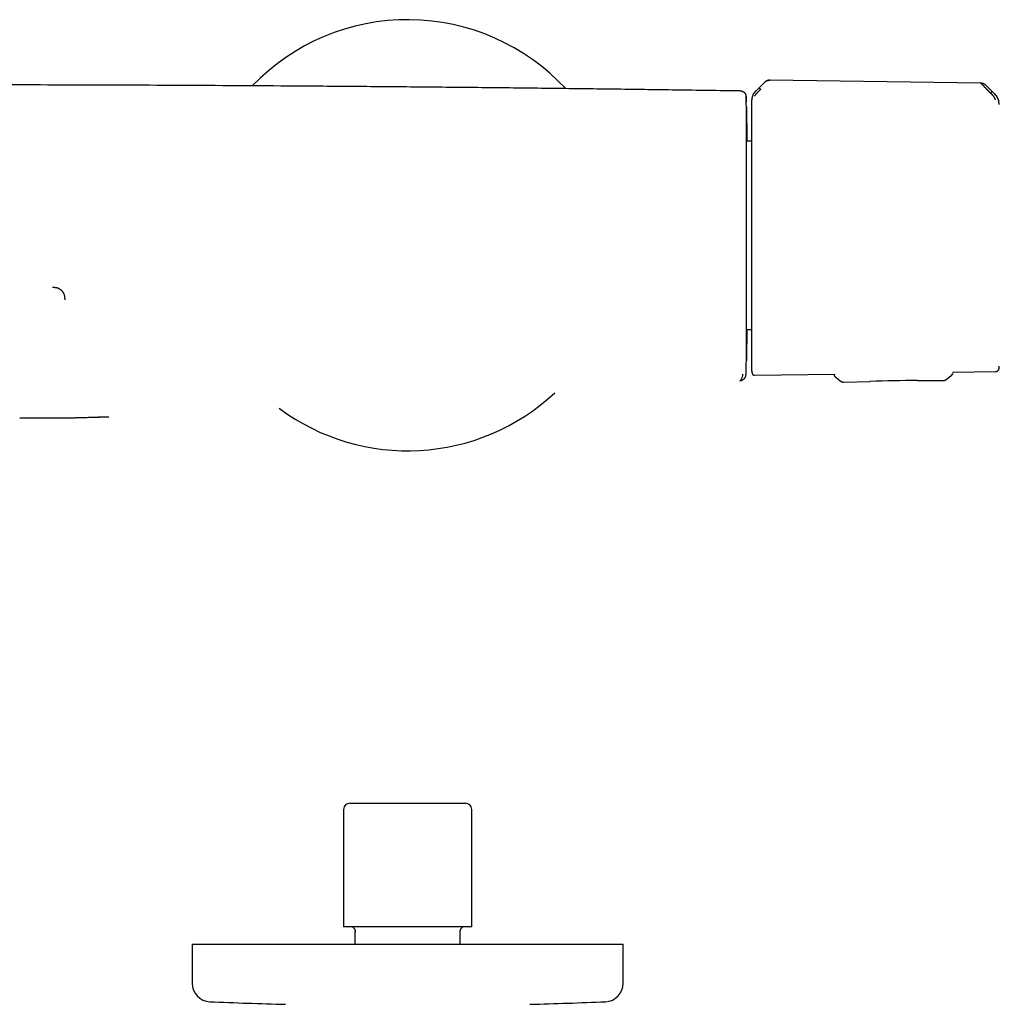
# Model space of a CAD drawing. Header units: millimetres. Extents: x 8 to 964, y 12 to 423.
# Tile 10 of 18: x 500 to 660, y 263 to 423. Entities that reach past the tile are written whole.
import ezdxf

# ---------------------------------------------------------------- set-up
doc = ezdxf.new("R2010")
doc.units = ezdxf.units.MM

msp = doc.modelspace()

# ---------------------------------------------------------------- linework, layer by layer
at = {"color": 7, "linetype": 'Continuous', "lineweight": 30}
for p, q in [((621.38, 412.79), (620.06, 411.48)), ((656.57, 412.69), (622.31, 413.21)), ((658.82, 410.94), (657.4, 412.35)), ((657.97, 411.27), (658.12, 411.12)), ((618.44, 410.6), (618.44, 410.58)), ((619.33, 403.31), (618.51, 403.31)), ((618.51, 372.72), (619.33, 372.72)), ((659.51, 366.38), (659.51, 366.38)), ((659.55, 366.78), (659.55, 366.78)), ((618.44, 366), (618.44, 366)), ((618.44, 365.76), (618.44, 365.75)), ((619.82, 365.28), (632.78, 365.48)), ((632.78, 365.48), (632.79, 365.35)), ((632.99, 364.96), (632.99, 364.96)), ((650.93, 364.59), (650.93, 364.59)), ((651.97, 365.54), (651.97, 365.55)), ((651.99, 365.77), (658.92, 365.88)), ((651.99, 365.77), (651.99, 365.68)), ((651.99, 365.68), (651.99, 365.68)), ((617.43, 364.4), (617.43, 364.4)), ((634.32, 364.16), (638.56, 364.3)), ((634.32, 364.16), (634.32, 364.16)), ((646.26, 364.43), (650.49, 364.44)), ((650.49, 364.44), (650.49, 364.44)), ((514.22, 358.53), (514.48, 358.54)), ((514.22, 358.53), (514.22, 358.53)), ((514.48, 358.54), (514.96, 358.55)), ((514.48, 358.54), (514.48, 358.53)), ((554.09, 295.81), (572.89, 295.81)), ((553.09, 294.81), (553.09, 275.71)), ((573.89, 275.71), (573.89, 294.81)), ((573.89, 275.71), (553.09, 275.71)), ((554.99, 272.91), (554.99, 274.93)), ((571.99, 272.91), (571.99, 274.93)), ((528.49, 272.91), (528.49, 266.58)), ((528.49, 272.91), (598.49, 272.91)), ((598.49, 266.58), (598.49, 272.91))]:
    msp.add_line(p, q, dxfattribs=at)
at = {"color": 7, "linetype": 'Continuous', "lineweight": 30, "flags": 128}
for points in [[(659.51, 366.38), (659.52, 366.43), (659.52, 366.44)], [(659.55, 366.71), (659.55, 366.73), (659.55, 366.78)], [(632.99, 364.96), (633.44, 364.62), (633.88, 364.29)], [(650.93, 364.59), (651.36, 364.93), (651.8, 365.29)]]:
    msp.add_lwpolyline(points, dxfattribs=at)
at = {"color": 7, "linetype": 'Continuous', "lineweight": 30}
for centre, radius, start, end in [((563.49, 388.02), 35, 42.86, 136.119), ((657.07, 409.2), 2.48, 1.217, 45.1757), ((-381.31, 388.27), 1000, 1.18057, 1.27799), ((-381.31, 388.27), 1000, 358.7235, 358.82093), ((646.77, 114.43), 250, 90.1171, 91.8829), ((563.49, 388.02), 35, 233.3561, 313.0821), ((554.09, 294.81), 1, 90, 180), ((572.89, 294.81), 1, 0, 90), ((531.49, 266.58), 3, 180, 267.5448), ((595.49, 266.58), 3, 272.4552, 0), ((563.49, 1012.89), 750, 267.54481, 268.48281), ((563.49, 1012.89), 750, 271.51719, 272.45519)]:
    msp.add_arc(centre, radius, start, end, dxfattribs=at)
for points, knots in [([(622.31, 413.21), (622.27, 413.21), (622.22, 413.21), (622.13, 413.2), (622.04, 413.18), (621.93, 413.15), (621.82, 413.1), (621.72, 413.05), (621.63, 412.99), (621.54, 412.93), (621.46, 412.86), (621.41, 412.81), (621.38, 412.79)], [0, 0, 0, 0, 0.087052, 0.16725, 0.244862, 0.364045, 0.487324, 0.58856, 0.692183, 0.798278, 0.901691, 1, 1, 1, 1]), ([(621.38, 412.79), (621.42, 412.82), (621.48, 412.88), (621.59, 412.96), (621.7, 413.04), (621.82, 413.1), (621.94, 413.15), (622.04, 413.18), (622.14, 413.19), (622.22, 413.2), (622.28, 413.2), (622.31, 413.2)], [0, 0, 0, 0, 0.134294, 0.265155, 0.392768, 0.517462, 0.639734, 0.760272, 0.840123, 0.919913, 1, 1, 1, 1]), ([(657.4, 412.35), (657.39, 412.36), (657.36, 412.38), (657.33, 412.41), (657.29, 412.44), (657.26, 412.47), (657.22, 412.5), (657.16, 412.53), (657.09, 412.57), (657.01, 412.6), (656.93, 412.63), (656.84, 412.66), (656.75, 412.68), (656.66, 412.69), (656.6, 412.69), (656.57, 412.69)], [0, 0, 0, 0, 0.05886, 0.109869, 0.153238, 0.196014, 0.252215, 0.321999, 0.405083, 0.501154, 0.609845, 0.699372, 0.795459, 0.897745, 1, 1, 1, 1]), ([(657.97, 411.27), (657.97, 411.27), (657.97, 411.27), (657.97, 411.28), (657.96, 411.29), (657.94, 411.31), (657.9, 411.34), (657.86, 411.38), (657.81, 411.43), (657.76, 411.49), (657.71, 411.53), (657.68, 411.57), (657.66, 411.59), (657.63, 411.61), (657.61, 411.64), (657.58, 411.66), (657.56, 411.69), (657.51, 411.74), (657.44, 411.81), (657.35, 411.9), (657.28, 411.97), (657.22, 412.02), (657.19, 412.06), (657.17, 412.08), (657.16, 412.09), (657.15, 412.1), (657.14, 412.11), (657.13, 412.12), (657.09, 412.16), (657.02, 412.22), (656.94, 412.3), (656.87, 412.38), (656.8, 412.45), (656.74, 412.51), (656.68, 412.57), (656.63, 412.62), (656.59, 412.65), (656.58, 412.67), (656.57, 412.68)], [0, 0, 0, 0, 0.000168, 0.001366, 0.004585, 0.016602, 0.036108, 0.063195, 0.088438, 0.118038, 0.152065, 0.164532, 0.177513, 0.191011, 0.205027, 0.219565, 0.234628, 0.250218, 0.305811, 0.357356, 0.404738, 0.433682, 0.460748, 0.467525, 0.474171, 0.480686, 0.487071, 0.493324, 0.499446, 0.559752, 0.617506, 0.67268, 0.725262, 0.775261, 0.835907, 0.893476, 0.948104, 1, 1, 1, 1]), ([(617.44, 411.44), (614, 411.49), (607.12, 411.59), (596.81, 411.73), (586.49, 411.86), (576.18, 411.97), (565.86, 412.07), (555.55, 412.16), (545.52, 412.23), (535.77, 412.29), (526.32, 412.34), (516.86, 412.38), (507.41, 412.41), (501.1, 412.42), (497.95, 412.42)], [0, 0, 0, 0, 0.08633, 0.1726621, 0.2589934, 0.3453242, 0.4316548, 0.5179852, 0.6043156, 0.6834519, 0.7625883, 0.8417251, 0.9208623, 1, 1, 1, 1]), ([(617.79, 411.37), (617.76, 411.38), (617.69, 411.41), (617.57, 411.43), (617.48, 411.44), (617.44, 411.44)], [0, 0, 0, 0, 0.267548, 0.630584, 1, 1, 1, 1]), ([(618.44, 410.67), (618.44, 410.68), (618.44, 410.7), (618.44, 410.72), (618.44, 410.74), (618.43, 410.76), (618.43, 410.78), (618.42, 410.8), (618.42, 410.81), (618.42, 410.83), (618.41, 410.84), (618.41, 410.85), (618.4, 410.86), (618.4, 410.87), (618.4, 410.88), (618.39, 410.89), (618.39, 410.89), (618.39, 410.89), (618.39, 410.9), (618.39, 410.9), (618.39, 410.9), (618.39, 410.9), (618.39, 410.9), (618.39, 410.9), (618.39, 410.9), (618.39, 410.9), (618.39, 410.9), (618.39, 410.9), (618.39, 410.91), (618.38, 410.91), (618.38, 410.91), (618.38, 410.92), (618.37, 410.93), (618.37, 410.95), (618.36, 410.96), (618.35, 410.97), (618.35, 410.98), (618.34, 410.99), (618.34, 411), (618.33, 411.01), (618.32, 411.01), (618.32, 411.02), (618.31, 411.03), (618.3, 411.05), (618.29, 411.06), (618.28, 411.07), (618.28, 411.07), (618.27, 411.08), (618.26, 411.09), (618.25, 411.1), (618.24, 411.11), (618.23, 411.12), (618.22, 411.13), (618.2, 411.14), (618.19, 411.15), (618.18, 411.16), (618.18, 411.17), (618.17, 411.17), (618.16, 411.18), (618.15, 411.18), (618.15, 411.19), (618.14, 411.2), (618.13, 411.2), (618.12, 411.21), (618.11, 411.21), (618.1, 411.22), (618.09, 411.23), (618.08, 411.23), (618.07, 411.24), (618.07, 411.24), (618.06, 411.25), (618.04, 411.25), (618.03, 411.26), (618.02, 411.27), (618.01, 411.27), (618, 411.28), (618, 411.28), (617.99, 411.28), (617.98, 411.29), (617.98, 411.29), (617.97, 411.29), (617.96, 411.3), (617.96, 411.3), (617.96, 411.3), (617.95, 411.3), (617.95, 411.3), (617.95, 411.3), (617.95, 411.3), (617.94, 411.31), (617.94, 411.31), (617.94, 411.31), (617.93, 411.31), (617.93, 411.31), (617.92, 411.32), (617.92, 411.32), (617.91, 411.32), (617.91, 411.32), (617.9, 411.33), (617.89, 411.33), (617.89, 411.33), (617.88, 411.33), (617.87, 411.34), (617.86, 411.34), (617.85, 411.35), (617.84, 411.35), (617.83, 411.35), (617.82, 411.36), (617.81, 411.36), (617.8, 411.37), (617.79, 411.37), (617.79, 411.37)], [0, 0, 0, 0, 0.009911, 0.019264, 0.028059, 0.036296, 0.043975, 0.050973, 0.057431, 0.063351, 0.06873, 0.073152, 0.077128, 0.080658, 0.083741, 0.086378, 0.088234, 0.08978, 0.091016, 0.091739, 0.092288, 0.092662, 0.093046, 0.093334, 0.093622, 0.09391, 0.0942, 0.09449, 0.09478, 0.096388, 0.099304, 0.104654, 0.114661, 0.124087, 0.133977, 0.143199, 0.152791, 0.162754, 0.173087, 0.185871, 0.19919, 0.213113, 0.227652, 0.242807, 0.258578, 0.27081, 0.28339, 0.296316, 0.309588, 0.323208, 0.337174, 0.351317, 0.365134, 0.38089, 0.396153, 0.410923, 0.422183, 0.433466, 0.445269, 0.458185, 0.471677, 0.485744, 0.500386, 0.515604, 0.531397, 0.544209, 0.557377, 0.570639, 0.583721, 0.596623, 0.609344, 0.628089, 0.646429, 0.664363, 0.681892, 0.692543, 0.702735, 0.712469, 0.721743, 0.730559, 0.740435, 0.749664, 0.758246, 0.762067, 0.765744, 0.769277, 0.77274, 0.776557, 0.781315, 0.7866, 0.79241, 0.798747, 0.805609, 0.812998, 0.820912, 0.829353, 0.838319, 0.847812, 0.85783, 0.868375, 0.879445, 0.891042, 0.903164, 0.915813, 0.929628, 0.94402, 0.958989, 0.974536, 0.99066, 1, 1, 1, 1]), ([(620.05, 411.49), (620.01, 411.46), (619.94, 411.39), (619.85, 411.28), (619.77, 411.17), (619.7, 411.06), (619.64, 410.96), (619.58, 410.85), (619.53, 410.75), (619.49, 410.65), (619.46, 410.55), (619.43, 410.47), (619.41, 410.4), (619.4, 410.34), (619.39, 410.28), (619.38, 410.23), (619.37, 410.18), (619.36, 410.12), (619.35, 410.05), (619.34, 409.99), (619.34, 409.96), (619.34, 409.94), (619.34, 409.92), (619.34, 409.91), (619.34, 409.9), (619.34, 409.88), (619.34, 409.86), (619.34, 409.84), (619.33, 409.82), (619.33, 409.8), (619.33, 409.79)], [0, 0, 0, 0, 0.075186, 0.146973, 0.215127, 0.279454, 0.339798, 0.396039, 0.457987, 0.513796, 0.56341, 0.606805, 0.643981, 0.674956, 0.70141, 0.728183, 0.755577, 0.783579, 0.819388, 0.85436, 0.871144, 0.879362, 0.883832, 0.889562, 0.899704, 0.913016, 0.929644, 0.949661, 0.973106, 1, 1, 1, 1]), ([(619.43, 410.32), (619.44, 410.34), (619.44, 410.36), (619.45, 410.44), (619.48, 410.54), (619.53, 410.68), (619.59, 410.83), (619.65, 410.96), (619.73, 411.1), (619.86, 411.27), (619.99, 411.4), (620.05, 411.46)], [0, 0, 0, 0, 0.12498, 0.249974, 0.375129, 0.4995, 0.626711, 0.691987, 0.75435, 0.875912, 1, 1, 1, 1]), ([(620.8, 411.7), (620.8, 411.7), (620.8, 411.7), (620.79, 411.69), (620.77, 411.67), (620.74, 411.65), (620.71, 411.61), (620.67, 411.58), (620.63, 411.53), (620.59, 411.5), (620.57, 411.47), (620.55, 411.45), (620.53, 411.44), (620.51, 411.42), (620.49, 411.4), (620.47, 411.38), (620.42, 411.33), (620.35, 411.25), (620.27, 411.18), (620.23, 411.13), (620.21, 411.11), (620.19, 411.09), (620.17, 411.07), (620.15, 411.05), (620.11, 411.01), (620.05, 410.95), (619.99, 410.88), (619.94, 410.83), (619.91, 410.79), (619.88, 410.75), (619.85, 410.7), (619.84, 410.66), (619.83, 410.64), (619.82, 410.61), (619.82, 410.61), (619.82, 410.6)], [0, 0, 0, 0, 0.000491, 0.004709, 0.016801, 0.036349, 0.063449, 0.08868, 0.118244, 0.1522, 0.164633, 0.177573, 0.191021, 0.204979, 0.21945, 0.234434, 0.249933, 0.328151, 0.400024, 0.417785, 0.435101, 0.45197, 0.468393, 0.484369, 0.499899, 0.569641, 0.634729, 0.675595, 0.714547, 0.751696, 0.809478, 0.868786, 0.909647, 0.953487, 1, 1, 1, 1]), ([(620.53, 411.93), (620.53, 411.93), (620.54, 411.92), (620.56, 411.91), (620.58, 411.9), (620.61, 411.87), (620.64, 411.85), (620.67, 411.83), (620.69, 411.8), (620.72, 411.78), (620.75, 411.75), (620.77, 411.73), (620.79, 411.71), (620.8, 411.7)], [0, 0, 0, 0, 0.131484, 0.266121, 0.400553, 0.531629, 0.615931, 0.697185, 0.775341, 0.832225, 0.888102, 0.943696, 1, 1, 1, 1]), ([(658.12, 411.12), (658.13, 411.13), (658.15, 411.15), (658.18, 411.17), (658.2, 411.2), (658.23, 411.22), (658.25, 411.24), (658.28, 411.27), (658.31, 411.29), (658.34, 411.31), (658.36, 411.33), (658.38, 411.34), (658.39, 411.34), (658.39, 411.34)], [0, 0, 0, 0, 0.056102, 0.111466, 0.167115, 0.223804, 0.301772, 0.382941, 0.467258, 0.598521, 0.73327, 0.868258, 1, 1, 1, 1]), ([(658.92, 409.99), (658.92, 410), (658.92, 410.01), (658.91, 410.04), (658.91, 410.07), (658.9, 410.08), (658.9, 410.1), (658.89, 410.12), (658.88, 410.16), (658.86, 410.21), (658.83, 410.27), (658.8, 410.33), (658.77, 410.38), (658.73, 410.44), (658.67, 410.52), (658.62, 410.59), (658.58, 410.63), (658.56, 410.65), (658.55, 410.67), (658.53, 410.69), (658.51, 410.71), (658.49, 410.73), (658.48, 410.75), (658.45, 410.78), (658.41, 410.82), (658.36, 410.88), (658.29, 410.95), (658.21, 411.03), (658.16, 411.09), (658.12, 411.12)], [0, 0, 0, 0, 0.0690247, 0.1342258, 0.1590465, 0.1830776, 0.2062872, 0.2286502, 0.2501486, 0.3164009, 0.3798905, 0.4208089, 0.4607008, 0.4995163, 0.5630825, 0.6314843, 0.6455033, 0.6597134, 0.6741146, 0.6887069, 0.7034903, 0.7184644, 0.7336289, 0.7489831, 0.7801056, 0.8209638, 0.8714063, 0.9311992, 1, 1, 1, 1]), ([(659.51, 409.49), (659.51, 409.51), (659.51, 409.53), (659.5, 409.59), (659.49, 409.67), (659.47, 409.79), (659.43, 409.94), (659.37, 410.1), (659.3, 410.26), (659.21, 410.44), (659.09, 410.62), (658.96, 410.77), (658.87, 410.86), (658.83, 410.9), (658.82, 410.91), (658.81, 410.92), (658.81, 410.92)], [0, 0, 0, 0, 0.117772, 0.228252, 0.33124, 0.427014, 0.515099, 0.595624, 0.669421, 0.735797, 0.846044, 0.926768, 0.978141, 0.992758, 0.997301, 1, 1, 1, 1]), ([(618.44, 410.6), (618.44, 410.61), (618.44, 410.63), (618.44, 410.66), (618.44, 410.67), (618.44, 410.68), (618.44, 410.68), (618.44, 410.69), (618.44, 410.69)], [0, 0, 0, 0, 0.166699, 0.333374, 0.50004, 0.666702, 0.833358, 1, 1, 1, 1]), ([(618.44, 410.67), (618.44, 410.67), (618.44, 410.68), (618.44, 410.67), (618.44, 410.67)], [0, 0, 0, 0, 0.210813, 1, 1, 1, 1]), ([(618.44, 410.58), (618.44, 410.57), (618.44, 410.56), (618.44, 410.53), (618.44, 410.5), (618.44, 410.47), (618.45, 410.43), (618.45, 410.4), (618.45, 410.38), (618.45, 410.37), (618.45, 410.36), (618.45, 410.36), (618.45, 410.34), (618.45, 410.33), (618.45, 410.31), (618.45, 410.29), (618.45, 410.26), (618.45, 410.24), (618.44, 410.22), (618.44, 410.19), (618.44, 410.16), (618.44, 410.12), (618.44, 410.09), (618.44, 410.08), (618.44, 410.08), (618.44, 410.07), (618.44, 410.06), (618.44, 410.04), (618.44, 410.01), (618.44, 409.96), (618.44, 409.92), (618.44, 409.89), (618.44, 409.85), (618.44, 409.83), (618.44, 409.81), (618.44, 409.81), (618.44, 409.8), (618.44, 409.79), (618.44, 409.79), (618.44, 409.78), (618.44, 409.78), (618.44, 409.75), (618.44, 409.72), (618.44, 409.67), (618.44, 409.65)], [0, 0, 0, 0, 0.063602, 0.129016, 0.196252, 0.265318, 0.327621, 0.391357, 0.402724, 0.414135, 0.425592, 0.437038, 0.444335, 0.474017, 0.496959, 0.520786, 0.545497, 0.571092, 0.597573, 0.620254, 0.640018, 0.7009, 0.708873, 0.716847, 0.724821, 0.732795, 0.74077, 0.748745, 0.781047, 0.811404, 0.839813, 0.866273, 0.887947, 0.908111, 0.911895, 0.91562, 0.919287, 0.922896, 0.926447, 0.929939, 0.933373, 0.936749, 0.968371, 1, 1, 1, 1]), ([(619.33, 409.79), (619.33, 409.79), (619.33, 409.79), (619.33, 409.78), (619.33, 409.78)], [0, 0, 0, 0, 0.498566, 1, 1, 1, 1]), ([(619.33, 409.78), (619.33, 409.77), (619.33, 409.76), (619.33, 409.72), (619.33, 409.68), (619.33, 409.62), (619.33, 409.55), (619.33, 409.47), (619.33, 409.38), (619.33, 409.28), (619.33, 409.17), (619.33, 409.04), (619.33, 408.91), (619.33, 408.76), (619.33, 408.61), (619.33, 408.49), (619.33, 408.37), (619.33, 408.25), (619.33, 408.13), (619.33, 407.98), (619.33, 407.79), (619.33, 407.56), (619.33, 407.31), (619.33, 407.06), (619.33, 406.79), (619.33, 406.51), (619.33, 406.23), (619.33, 405.93), (619.33, 405.62), (619.33, 405.29), (619.33, 404.95), (619.33, 404.6), (619.33, 404.23), (619.33, 403.86), (619.33, 403.48), (619.33, 403.08), (619.33, 402.68), (619.33, 402.27), (619.33, 401.85), (619.33, 401.42), (619.33, 400.99), (619.33, 400.55), (619.33, 400.11), (619.33, 399.66), (619.33, 399.2), (619.33, 398.74), (619.33, 398.28), (619.33, 397.81), (619.33, 397.4), (619.33, 397.04), (619.33, 396.74), (619.33, 396.44), (619.33, 396.13), (619.33, 395.77), (619.33, 395.34), (619.33, 394.84), (619.33, 394.35), (619.33, 393.85), (619.33, 393.39), (619.33, 392.97), (619.33, 392.58), (619.33, 392.19), (619.33, 391.8), (619.33, 391.4), (619.33, 390.98), (619.33, 390.55), (619.33, 390.12), (619.33, 389.7), (619.33, 389.28), (619.33, 388.86), (619.33, 388.44), (619.33, 388.16), (619.33, 388.02)], [0, 0, 0, 0, 0.014535, 0.029065, 0.043597, 0.058144, 0.073132, 0.087849, 0.102569, 0.1173, 0.132415, 0.147536, 0.162659, 0.177794, 0.193243, 0.202968, 0.212693, 0.22242, 0.232151, 0.241889, 0.257942, 0.273989, 0.29004, 0.306108, 0.322386, 0.338366, 0.354351, 0.370349, 0.386478, 0.402932, 0.41939, 0.435862, 0.452388, 0.468908, 0.485432, 0.50197, 0.518442, 0.534908, 0.551378, 0.567861, 0.584232, 0.600305, 0.616382, 0.632472, 0.648379, 0.664275, 0.680173, 0.696085, 0.711759, 0.721593, 0.731427, 0.741263, 0.751104, 0.760951, 0.776563, 0.792169, 0.80778, 0.823398, 0.838627, 0.85059, 0.862554, 0.874523, 0.886425, 0.898052, 0.911025, 0.924, 0.936982, 0.949742, 0.962305, 0.974865, 0.987429, 1, 1, 1, 1]), ([(618.48, 408.88), (618.48, 408.88), (618.48, 408.87), (618.48, 408.85), (618.48, 408.81), (618.48, 408.76), (618.48, 408.7), (618.49, 408.62), (618.49, 408.53), (618.49, 408.42), (618.49, 408.3), (618.49, 408.17), (618.5, 408.02), (618.5, 407.86), (618.5, 407.69), (618.51, 407.51), (618.51, 407.34), (618.51, 407.18), (618.52, 407), (618.52, 406.82), (618.52, 406.62), (618.53, 406.38), (618.53, 406.12), (618.54, 405.84), (618.54, 405.55), (618.55, 405.25), (618.55, 404.94), (618.56, 404.62), (618.56, 404.28), (618.57, 403.94), (618.57, 403.62), (618.58, 403.4), (618.58, 403.31)], [0, 0, 0, 0, 0.035178, 0.070297, 0.105382, 0.140457, 0.175549, 0.210053, 0.24462, 0.279272, 0.314032, 0.34919, 0.38424, 0.419204, 0.454109, 0.488977, 0.516363, 0.543755, 0.571162, 0.598598, 0.626073, 0.660866, 0.695772, 0.730815, 0.76602, 0.801245, 0.835759, 0.870308, 0.904917, 0.939607, 0.974895, 1, 1, 1, 1]), ([(618.48, 367.7), (618.48, 367.7), (618.48, 367.7), (618.48, 367.7), (618.48, 367.7), (618.48, 367.71), (618.48, 367.72), (618.48, 367.73), (618.48, 367.75), (618.48, 367.78), (618.48, 367.8), (618.48, 367.84), (618.48, 367.88), (618.48, 367.94), (618.48, 367.98), (618.48, 368.02), (618.48, 368.04), (618.48, 368.07), (618.48, 368.1), (618.48, 368.14), (618.48, 368.22), (618.48, 368.32), (618.48, 368.43), (618.48, 368.54), (618.48, 368.66), (618.48, 368.78), (618.48, 368.9), (618.48, 369.03), (618.48, 369.15), (618.48, 369.28), (618.48, 369.41), (618.48, 369.56), (618.48, 369.73), (618.48, 369.9), (618.48, 370.09), (618.48, 370.29), (618.48, 370.49), (618.48, 370.7), (618.48, 370.87), (618.48, 370.99), (618.48, 371.06), (618.48, 371.13), (618.48, 371.21), (618.48, 371.29), (618.48, 371.38), (618.48, 371.47), (618.48, 371.6), (618.48, 371.77), (618.48, 371.99), (618.48, 372.19), (618.48, 372.4), (618.48, 372.59), (618.48, 372.77), (618.48, 372.94), (618.48, 373.1), (618.48, 373.24), (618.48, 373.38), (618.48, 373.5), (618.48, 373.62), (618.48, 373.73), (618.48, 373.85), (618.48, 373.98), (618.48, 374.13), (618.48, 374.29), (618.48, 374.47), (618.48, 374.65), (618.48, 374.86), (618.48, 375.08), (618.48, 375.31), (618.48, 375.56), (618.48, 375.83), (618.48, 376.11), (618.48, 376.35), (618.48, 376.53), (618.48, 376.66), (618.48, 376.78), (618.48, 376.9), (618.48, 377.02), (618.48, 377.12), (618.48, 377.23), (618.48, 377.43), (618.48, 377.72), (618.48, 378.09), (618.48, 378.46), (618.48, 378.82), (618.48, 379.16), (618.48, 379.5), (618.48, 379.82), (618.48, 380.13), (618.48, 380.44), (618.48, 380.76), (618.48, 381.1), (618.48, 381.47), (618.48, 381.85), (618.48, 382.24), (618.48, 382.64), (618.48, 383.04), (618.48, 383.44), (618.48, 383.75), (618.48, 383.98), (618.48, 384.13), (618.48, 384.28), (618.48, 384.45), (618.48, 384.62), (618.48, 384.79), (618.48, 385.02), (618.48, 385.32), (618.48, 385.67), (618.48, 386), (618.48, 386.32), (618.48, 386.61), (618.48, 386.9), (618.48, 387.16), (618.48, 387.41), (618.48, 387.64), (618.48, 387.81), (618.48, 387.92), (618.48, 387.98), (618.48, 388.03), (618.48, 388.09), (618.48, 388.14), (618.48, 388.19), (618.48, 388.24), (618.48, 388.31), (618.48, 388.41), (618.48, 388.53), (618.48, 388.67), (618.48, 388.83), (618.48, 389.01), (618.48, 389.21), (618.48, 389.41), (618.48, 389.61), (618.48, 389.8), (618.48, 390), (618.48, 390.16), (618.48, 390.27), (618.48, 390.33), (618.48, 390.38), (618.48, 390.44), (618.48, 390.5), (618.48, 390.56), (618.48, 390.68), (618.48, 390.91), (618.48, 391.27), (618.48, 391.68), (618.48, 392.07), (618.48, 392.44), (618.48, 392.71), (618.48, 392.87), (618.48, 392.93), (618.48, 392.99), (618.48, 393.05), (618.48, 393.11), (618.48, 393.17), (618.48, 393.26), (618.48, 393.38), (618.48, 393.53), (618.48, 393.69), (618.48, 393.86), (618.48, 394.04), (618.48, 394.19), (618.48, 394.31), (618.48, 394.39), (618.48, 394.48), (618.48, 394.56), (618.48, 394.64), (618.48, 394.83), (618.48, 395.13), (618.48, 395.53), (618.48, 395.91), (618.48, 396.27), (618.48, 396.61), (618.48, 396.93), (618.48, 397.14), (618.48, 397.26), (618.48, 397.31), (618.48, 397.35), (618.48, 397.4), (618.48, 397.44), (618.48, 397.49), (618.48, 397.63), (618.48, 397.85), (618.48, 398.15), (618.48, 398.44), (618.48, 398.73), (618.48, 399.03), (618.48, 399.33), (618.48, 399.61), (618.48, 399.88), (618.48, 400.13), (618.48, 400.38), (618.48, 400.61), (618.48, 400.84), (618.48, 401.01), (618.48, 401.12), (618.48, 401.2), (618.48, 401.28), (618.48, 401.37), (618.48, 401.45), (618.48, 401.53), (618.48, 401.61), (618.48, 401.8), (618.48, 402.09), (618.48, 402.47), (618.48, 402.85), (618.48, 403.23), (618.48, 403.62), (618.48, 403.99), (618.48, 404.35), (618.48, 404.7), (618.48, 405.04), (618.48, 405.36), (618.48, 405.67), (618.48, 405.97), (618.48, 406.18), (618.48, 406.32), (618.48, 406.4), (618.48, 406.48), (618.48, 406.55), (618.48, 406.63), (618.48, 406.74), (618.48, 406.89), (618.48, 407.06), (618.48, 407.22), (618.48, 407.34), (618.48, 407.43), (618.48, 407.5), (618.48, 407.56), (618.48, 407.62), (618.48, 407.68), (618.48, 407.74), (618.48, 407.85), (618.48, 407.98), (618.48, 408.13), (618.48, 408.26), (618.48, 408.38), (618.48, 408.48), (618.48, 408.58), (618.48, 408.67), (618.48, 408.74), (618.48, 408.8), (618.48, 408.85), (618.48, 408.87), (618.48, 408.88), (618.48, 408.88)], [0, 0, 0, 0, 0.00252, 0.005325, 0.008416, 0.011793, 0.015455, 0.01933, 0.02348, 0.027905, 0.032607, 0.037583, 0.042835, 0.048362, 0.054165, 0.056273, 0.058415, 0.060592, 0.062797, 0.064585, 0.071478, 0.07838, 0.085059, 0.091515, 0.097748, 0.103758, 0.109444, 0.114914, 0.12017, 0.125211, 0.130664, 0.136365, 0.142316, 0.148516, 0.154965, 0.161663, 0.167763, 0.174056, 0.180543, 0.182491, 0.184456, 0.186438, 0.188631, 0.191062, 0.19345, 0.195796, 0.198101, 0.203891, 0.209398, 0.214622, 0.219563, 0.224221, 0.228596, 0.232688, 0.23619, 0.239455, 0.242481, 0.245269, 0.24782, 0.250132, 0.252716, 0.255574, 0.258707, 0.262114, 0.265796, 0.269679, 0.273826, 0.278238, 0.282915, 0.287856, 0.293062, 0.298532, 0.304267, 0.306592, 0.308959, 0.311365, 0.313623, 0.315624, 0.317608, 0.319574, 0.321523, 0.328461, 0.335168, 0.341642, 0.347885, 0.353896, 0.359575, 0.36503, 0.370261, 0.375269, 0.380712, 0.386408, 0.392358, 0.398562, 0.40502, 0.411732, 0.417849, 0.424163, 0.430674, 0.432911, 0.43517, 0.437452, 0.440215, 0.442938, 0.445607, 0.448222, 0.453964, 0.459427, 0.464612, 0.469516, 0.474142, 0.478488, 0.482555, 0.48644, 0.49003, 0.493325, 0.49424, 0.495129, 0.495993, 0.496831, 0.497644, 0.49843, 0.499192, 0.500101, 0.501681, 0.503561, 0.50574, 0.508218, 0.510996, 0.514073, 0.51745, 0.520254, 0.523236, 0.526395, 0.529732, 0.530599, 0.531477, 0.532366, 0.533267, 0.534178, 0.535101, 0.535972, 0.539657, 0.546266, 0.552631, 0.558753, 0.56463, 0.570265, 0.571493, 0.572325, 0.573198, 0.574128, 0.575116, 0.576159, 0.57726, 0.579426, 0.581783, 0.58433, 0.58707, 0.59, 0.593121, 0.594399, 0.595707, 0.597045, 0.598412, 0.599809, 0.601002, 0.607793, 0.614323, 0.620592, 0.6266, 0.632436, 0.638002, 0.642677, 0.643405, 0.644205, 0.645001, 0.645795, 0.646584, 0.64737, 0.648153, 0.653618, 0.658914, 0.664041, 0.669, 0.674684, 0.680128, 0.685333, 0.6903, 0.695027, 0.699516, 0.70426, 0.708704, 0.712848, 0.714012, 0.715575, 0.717245, 0.718916, 0.720587, 0.72226, 0.723934, 0.725608, 0.733597, 0.741609, 0.749644, 0.758386, 0.767154, 0.77595, 0.784773, 0.793535, 0.80229, 0.811043, 0.819794, 0.828418, 0.837041, 0.839338, 0.841977, 0.844583, 0.847154, 0.849691, 0.852194, 0.858731, 0.865024, 0.871073, 0.876877, 0.87979, 0.882637, 0.885418, 0.888134, 0.890784, 0.893547, 0.896692, 0.905339, 0.913986, 0.921706, 0.929426, 0.937146, 0.944866, 0.954056, 0.963245, 0.972434, 0.981623, 0.990812, 1, 1, 1, 1]), ([(619.33, 388.02), (619.33, 387.85), (619.33, 387.52), (619.33, 387.02), (619.33, 386.52), (619.33, 386.02), (619.33, 385.56), (619.33, 385.14), (619.33, 384.75), (619.33, 384.36), (619.33, 383.97), (619.33, 383.53), (619.33, 383.07), (619.33, 382.57), (619.33, 382.07), (619.33, 381.63), (619.33, 381.25), (619.33, 380.94), (619.33, 380.63), (619.33, 380.31), (619.33, 379.96), (619.33, 379.55), (619.33, 379.1), (619.33, 378.66), (619.33, 378.22), (619.33, 377.81), (619.33, 377.44), (619.33, 377.1), (619.33, 376.77), (619.33, 376.43), (619.33, 376.07), (619.33, 375.69), (619.33, 375.28), (619.33, 374.87), (619.33, 374.48), (619.33, 374.09), (619.33, 373.71), (619.33, 373.34), (619.33, 372.98), (619.33, 372.62), (619.33, 372.27), (619.33, 371.92), (619.33, 371.59), (619.33, 371.26), (619.33, 370.97), (619.33, 370.7), (619.33, 370.47), (619.33, 370.24), (619.33, 370.01), (619.33, 369.77), (619.33, 369.53), (619.33, 369.27), (619.33, 369.02), (619.33, 368.78), (619.33, 368.58), (619.33, 368.42), (619.33, 368.28), (619.33, 368.15), (619.33, 368.02), (619.33, 367.89), (619.33, 367.75), (619.33, 367.58), (619.33, 367.4), (619.33, 367.23), (619.33, 367.08), (619.33, 366.95), (619.33, 366.84), (619.33, 366.75), (619.33, 366.67), (619.33, 366.59), (619.33, 366.52), (619.33, 366.46), (619.33, 366.4), (619.33, 366.35), (619.33, 366.31), (619.33, 366.28), (619.33, 366.26), (619.33, 366.25), (619.33, 366.24), (619.33, 366.24)], [0, 0, 0, 0, 0.014638, 0.029253, 0.043853, 0.058446, 0.07304, 0.084512, 0.095993, 0.107486, 0.119106, 0.131122, 0.146139, 0.161159, 0.176191, 0.191564, 0.201244, 0.210923, 0.220604, 0.230289, 0.23998, 0.254275, 0.268563, 0.282853, 0.297152, 0.311576, 0.322982, 0.334386, 0.345791, 0.357202, 0.368621, 0.383296, 0.397965, 0.412635, 0.427314, 0.44204, 0.456526, 0.47101, 0.485499, 0.5, 0.514754, 0.529501, 0.54425, 0.559008, 0.573728, 0.585256, 0.596781, 0.608308, 0.619839, 0.63138, 0.645901, 0.660415, 0.674931, 0.689455, 0.703863, 0.713221, 0.722576, 0.731932, 0.74129, 0.750652, 0.760021, 0.775704, 0.791383, 0.807064, 0.822754, 0.838049, 0.850062, 0.862077, 0.874097, 0.886049, 0.897718, 0.910739, 0.923762, 0.936793, 0.949593, 0.962191, 0.974788, 0.987389, 1, 1, 1, 1]), ([(505.8, 379.57), (505.85, 379.57), (505.93, 379.57), (506.07, 379.57), (506.2, 379.56), (506.33, 379.54), (506.47, 379.52), (506.6, 379.48), (506.73, 379.43), (506.85, 379.38), (506.98, 379.31), (507.09, 379.23), (507.2, 379.15), (507.31, 379.05), (507.4, 378.94), (507.49, 378.83), (507.56, 378.71), (507.63, 378.59), (507.68, 378.46), (507.72, 378.33), (507.76, 378.2), (507.78, 378.07), (507.79, 377.93), (507.8, 377.8), (507.8, 377.67), (507.8, 377.58), (507.8, 377.53)], [0, 0, 0, 0, 0.040442, 0.080982, 0.121679, 0.162582, 0.203735, 0.245181, 0.286949, 0.32905, 0.371464, 0.414145, 0.457022, 0.500002, 0.542981, 0.585857, 0.628539, 0.670953, 0.713053, 0.754821, 0.796267, 0.837419, 0.878321, 0.919018, 0.959558, 1, 1, 1, 1]), ([(618.57, 372.72), (618.57, 372.64), (618.57, 372.44), (618.56, 372.15), (618.56, 371.84), (618.55, 371.54), (618.55, 371.26), (618.54, 370.99), (618.54, 370.72), (618.53, 370.46), (618.53, 370.2), (618.52, 369.96), (618.52, 369.73), (618.52, 369.51), (618.51, 369.3), (618.51, 369.11), (618.51, 368.94), (618.5, 368.77), (618.5, 368.62), (618.5, 368.48), (618.49, 368.34), (618.49, 368.22), (618.49, 368.11), (618.49, 368.01), (618.49, 367.92), (618.48, 367.85), (618.48, 367.79), (618.48, 367.75), (618.48, 367.72), (618.48, 367.7), (618.48, 367.7), (618.48, 367.7)], [0, 0, 0, 0, 0.0257129, 0.0616114, 0.0954075, 0.1291082, 0.1627332, 0.1963026, 0.2298365, 0.2654205, 0.3010472, 0.3367407, 0.3725248, 0.408423, 0.4443343, 0.4781431, 0.5119567, 0.5457945, 0.5796757, 0.6136194, 0.6497199, 0.6857582, 0.7217575, 0.7577412, 0.7937324, 0.8299333, 0.8640785, 0.8981372, 0.9321299, 0.9660773, 1, 1, 1, 1]), ([(619.33, 366.24), (619.33, 366.23), (619.33, 366.2), (619.34, 366.16), (619.34, 366.13), (619.34, 366.11), (619.34, 366.09), (619.34, 366.06), (619.34, 366.03), (619.35, 365.98), (619.36, 365.92), (619.37, 365.84), (619.38, 365.76), (619.41, 365.66), (619.42, 365.59), (619.43, 365.56)], [0, 0, 0, 0, 0.0657397, 0.1192841, 0.16052, 0.1893665, 0.2114402, 0.2520348, 0.3070154, 0.3764833, 0.4671205, 0.5746689, 0.6992669, 0.8410247, 1, 1, 1, 1]), ([(658.92, 365.88), (658.94, 365.88), (658.99, 365.88), (659.07, 365.9), (659.15, 365.92), (659.22, 365.96), (659.29, 366.01), (659.35, 366.06), (659.4, 366.12), (659.44, 366.18), (659.47, 366.25), (659.5, 366.31), (659.51, 366.36), (659.51, 366.38)], [0, 0, 0, 0, 0.088825, 0.18089, 0.275608, 0.372267, 0.470061, 0.568124, 0.660045, 0.750709, 0.83946, 0.925726, 1, 1, 1, 1]), ([(659.51, 366.38), (659.52, 366.42), (659.53, 366.5), (659.55, 366.63), (659.55, 366.73), (659.55, 366.78)], [0, 0, 0, 0, 0.236122, 0.609569, 1, 1, 1, 1]), ([(617.43, 364.4), (617.47, 364.4), (617.56, 364.41), (617.69, 364.45), (617.82, 364.5), (617.93, 364.57), (618.04, 364.64), (618.13, 364.73), (618.22, 364.83), (618.29, 364.94), (618.35, 365.06), (618.39, 365.19), (618.42, 365.28), (618.42, 365.33), (618.42, 365.33)], [0, 0, 0, 0, 0.092723, 0.183903, 0.274073, 0.36362, 0.452813, 0.541843, 0.63086, 0.720011, 0.809479, 0.899527, 0.990527, 1, 1, 1, 1]), ([(617.43, 364.4), (617.55, 364.54), (617.81, 364.82), (617.89, 365.1), (617.93, 365.25)], [0, 0, 0, 0, 0.499982, 1, 1, 1, 1]), ([(617.93, 365.25), (617.93, 365.26), (617.93, 365.28), (617.93, 365.32), (617.93, 365.36), (617.93, 365.42), (617.93, 365.47), (617.93, 365.49)], [0, 0, 0, 0, 0.199482, 0.399295, 0.599362, 0.799615, 1, 1, 1, 1]), ([(618.42, 365.33), (618.42, 365.33), (618.42, 365.34), (618.42, 365.34), (618.42, 365.35), (618.42, 365.35), (618.42, 365.36), (618.42, 365.36), (618.43, 365.37), (618.43, 365.38), (618.43, 365.38), (618.43, 365.39), (618.43, 365.4), (618.43, 365.4), (618.43, 365.41), (618.43, 365.42), (618.43, 365.42), (618.43, 365.43), (618.43, 365.44), (618.43, 365.45), (618.43, 365.46), (618.43, 365.46), (618.43, 365.47), (618.43, 365.47), (618.43, 365.47), (618.43, 365.48), (618.43, 365.48), (618.43, 365.48), (618.43, 365.48), (618.43, 365.49), (618.43, 365.49), (618.43, 365.49), (618.43, 365.5), (618.43, 365.5), (618.43, 365.5), (618.43, 365.51), (618.43, 365.51), (618.43, 365.51), (618.43, 365.52), (618.43, 365.52), (618.43, 365.53), (618.43, 365.54), (618.43, 365.54), (618.43, 365.55), (618.43, 365.56), (618.43, 365.56), (618.43, 365.57), (618.43, 365.58), (618.44, 365.59), (618.44, 365.6), (618.44, 365.61), (618.44, 365.62), (618.44, 365.63), (618.44, 365.64), (618.44, 365.65), (618.44, 365.67), (618.44, 365.68), (618.44, 365.7), (618.44, 365.71), (618.44, 365.73), (618.44, 365.75), (618.44, 365.76), (618.44, 365.76)], [0, 0, 0, 0, 0.012944, 0.031908, 0.050409, 0.068445, 0.086018, 0.102824, 0.119183, 0.135094, 0.150556, 0.165872, 0.180722, 0.195104, 0.20902, 0.222494, 0.235773, 0.248921, 0.271614, 0.293907, 0.315798, 0.337289, 0.346808, 0.356246, 0.365604, 0.37488, 0.384076, 0.393311, 0.402901, 0.413456, 0.424429, 0.435818, 0.447625, 0.45985, 0.472491, 0.484793, 0.497465, 0.510509, 0.523923, 0.537709, 0.553532, 0.569818, 0.586566, 0.603776, 0.621449, 0.639583, 0.65818, 0.677239, 0.69676, 0.716744, 0.73719, 0.758098, 0.779469, 0.801302, 0.823597, 0.846355, 0.870693, 0.895539, 0.920892, 0.946754, 0.973123, 1, 1, 1, 1]), ([(618.44, 365.75), (618.44, 365.75), (618.44, 365.76), (618.44, 365.78), (618.44, 365.79), (618.44, 365.81), (618.44, 365.83), (618.44, 365.85), (618.44, 365.87), (618.44, 365.9), (618.44, 365.92), (618.44, 365.95), (618.44, 365.96), (618.44, 365.97)], [0, 0, 0, 0, 0.1038951, 0.2056208, 0.3051736, 0.4025512, 0.497752, 0.5907754, 0.6764887, 0.7602667, 0.8421104, 0.922021, 1, 1, 1, 1]), ([(619.43, 365.56), (619.44, 365.54), (619.46, 365.5), (619.49, 365.44), (619.54, 365.38), (619.6, 365.34), (619.66, 365.31), (619.71, 365.29), (619.77, 365.28), (619.8, 365.28), (619.82, 365.28)], [0, 0, 0, 0, 0.133526, 0.273032, 0.416512, 0.561553, 0.674994, 0.786588, 0.895232, 1, 1, 1, 1]), ([(632.99, 364.96), (632.97, 364.97), (632.94, 365), (632.9, 365.04), (632.87, 365.08), (632.84, 365.13), (632.82, 365.18), (632.8, 365.24), (632.79, 365.29), (632.79, 365.33), (632.79, 365.35)], [0, 0, 0, 0, 0.1221939, 0.2467618, 0.3729642, 0.5, 0.6270358, 0.7532383, 0.8778061, 1, 1, 1, 1]), ([(650.5, 364.44), (650.52, 364.44), (650.58, 364.44), (650.65, 364.45), (650.73, 364.48), (650.8, 364.51), (650.87, 364.55), (650.91, 364.58), (650.93, 364.59)], [0, 0, 0, 0, 0.165774, 0.333629, 0.502523, 0.671396, 0.839188, 1, 1, 1, 1]), ([(651.97, 365.54), (651.97, 365.53), (651.96, 365.51), (651.94, 365.46), (651.92, 365.41), (651.88, 365.37), (651.85, 365.33), (651.82, 365.3), (651.8, 365.29)], [0, 0, 0, 0, 0.079501, 0.265992, 0.452483, 0.63775, 0.820617, 1, 1, 1, 1]), ([(617.43, 364.4), (617.47, 364.4), (617.55, 364.41), (617.65, 364.44), (617.7, 364.46), (617.73, 364.47)], [0, 0, 0, 0, 0.388916, 0.772079, 1, 1, 1, 1]), ([(633.88, 364.29), (633.9, 364.28), (633.94, 364.25), (634.01, 364.21), (634.09, 364.19), (634.16, 364.17), (634.24, 364.16), (634.3, 364.16), (634.32, 364.16)], [0, 0, 0, 0, 0.158162, 0.326469, 0.495884, 0.665329, 0.833718, 1, 1, 1, 1]), ([(500.49, 358.38), (501.57, 358.38), (503.99, 358.38), (506.41, 358.39), (507.75, 358.39)], [0, 0, 0, 0, 0.445346, 1, 1, 1, 1]), ([(507.75, 358.39), (507.8, 358.39), (507.9, 358.39), (508.06, 358.39), (508.23, 358.39), (508.41, 358.39), (508.59, 358.39), (508.75, 358.4), (508.88, 358.4), (508.99, 358.4), (509.11, 358.4), (509.22, 358.4), (509.33, 358.4), (509.43, 358.4), (509.54, 358.4), (509.68, 358.41), (509.86, 358.41), (510.05, 358.41), (510.25, 358.42), (510.45, 358.42), (510.6, 358.43), (510.7, 358.43), (510.76, 358.43), (510.81, 358.43), (510.87, 358.44), (510.93, 358.44), (511.27, 358.45), (511.72, 358.46), (512.17, 358.48), (512.33, 358.48), (512.37, 358.49), (512.41, 358.49), (512.44, 358.49), (512.48, 358.49), (512.52, 358.49), (512.56, 358.49), (512.63, 358.49), (512.73, 358.5), (512.86, 358.5), (513.01, 358.51), (513.18, 358.51), (513.36, 358.51), (513.56, 358.52), (513.76, 358.52), (513.99, 358.53), (514.14, 358.53), (514.22, 358.53)], [0, 0, 0, 0, 0.0229871, 0.0476376, 0.0739516, 0.1019288, 0.1306679, 0.1568024, 0.1744031, 0.1920036, 0.209604, 0.2272043, 0.2448044, 0.2590813, 0.2725601, 0.2978288, 0.3252371, 0.3547853, 0.3864738, 0.4161303, 0.4474449, 0.4559204, 0.4645096, 0.4732126, 0.4820294, 0.4909599, 0.5000042, 0.640004, 0.7016052, 0.7076553, 0.7137054, 0.7197555, 0.7258056, 0.7318556, 0.7379057, 0.7439558, 0.7500059, 0.7687163, 0.7897698, 0.8131663, 0.838906, 0.8669889, 0.8968511, 0.9289738, 0.9633567, 1, 1, 1, 1]), ([(511.82, 358.47), (511.82, 358.47), (511.94, 358.47), (512.2, 358.48), (512.58, 358.49), (512.98, 358.5), (513.38, 358.51), (513.79, 358.52), (514.08, 358.53), (514.22, 358.53)], [0, 0, 0, 0, 0.000833, 0.157034, 0.31812, 0.481198, 0.649186, 0.822126, 1, 1, 1, 1]), ([(554.56, 275.71), (554.58, 275.69), (554.63, 275.65), (554.71, 275.58), (554.77, 275.51), (554.82, 275.45), (554.86, 275.38), (554.89, 275.31), (554.92, 275.25), (554.94, 275.2), (554.96, 275.15), (554.97, 275.1), (554.98, 275.06), (554.98, 275.01), (554.99, 274.95), (554.99, 274.9), (554.99, 274.88)], [0, 0, 0, 0, 0.099655, 0.201041, 0.295688, 0.383593, 0.464753, 0.539167, 0.606834, 0.667756, 0.721931, 0.769359, 0.810041, 0.845965, 0.920449, 1, 1, 1, 1]), ([(571.99, 274.88), (571.99, 274.9), (571.99, 274.93), (572, 274.98), (572, 275.03), (572.01, 275.08), (572.02, 275.13), (572.04, 275.19), (572.06, 275.25), (572.09, 275.31), (572.12, 275.38), (572.17, 275.44), (572.22, 275.51), (572.28, 275.58), (572.35, 275.65), (572.4, 275.69), (572.43, 275.71)], [0, 0, 0, 0, 0.0532936, 0.1043756, 0.1534148, 0.2020699, 0.2607153, 0.3313329, 0.3921588, 0.4597204, 0.5340177, 0.6150501, 0.7028164, 0.7973141, 0.8985406, 1, 1, 1, 1])]:
    msp.add_open_spline(points, degree=3, knots=knots, dxfattribs=at)

doc.saveas('drawing.dxf')
